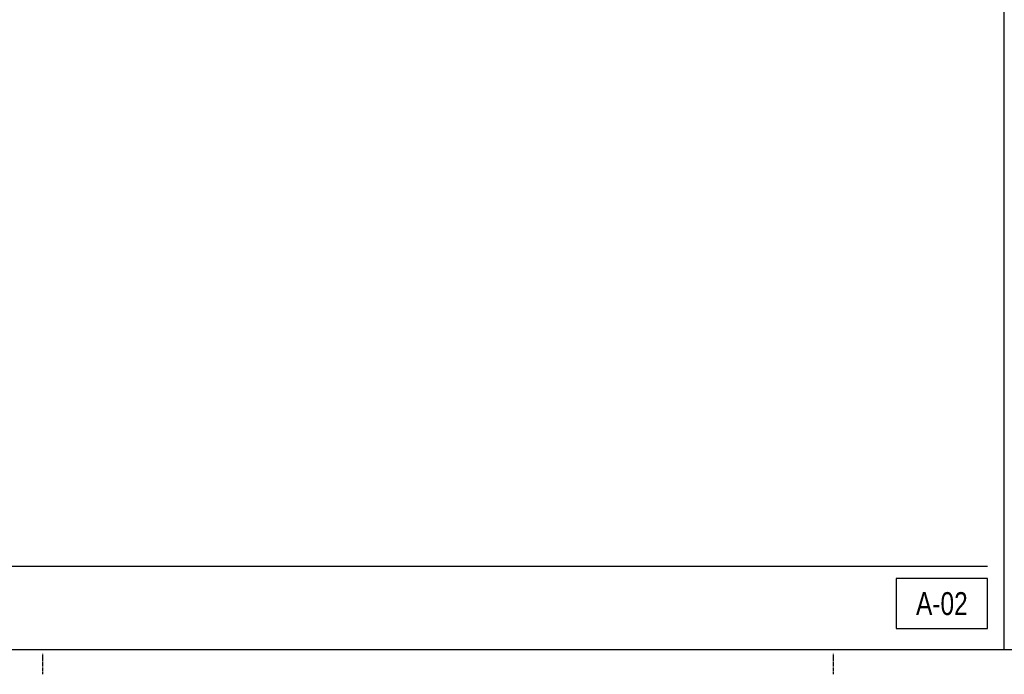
# Model space of a CAD drawing. Header units: centimetres. Extents: x 0 to 13360, y -30 to 2970.
# Tile 3 of 27: x 1972 to 3155, y -30 to 757. Entities that reach past the tile are written whole.
import ezdxf
from ezdxf.enums import TextEntityAlignment as Align

# ---------------------------------------------------------------- set-up
doc = ezdxf.new("R2010")
doc.units = ezdxf.units.CM
doc.linetypes.add('CENTER', pattern=[5.08, 3.175, -0.635, 0.635, -0.635])
for name, color, linetype in [('ASN-ANTET', 4, 'Continuous'), ('ASN-CERCEVE', 7, 'Continuous'), ('ASN-EKSEN', 8, 'CENTER')]:
    doc.layers.add(name, color=color, linetype=linetype)

msp = doc.modelspace()

# ---------------------------------------------------------------- linework, layer by layer
at = {"layer": 'ASN-ANTET'}
msp.add_line((1170, 100), (3135.2, 100), dxfattribs=at)
msp.add_lwpolyline([(3025.2, 25), (3135.2, 25), (3135.2, 85), (3025.2, 85)], close=True, dxfattribs=at)
at = {"layer": 'ASN-CERCEVE'}
msp.add_line((3155.2, 0), (3155.2, 2970), dxfattribs=at)
for points in [[(0, 0), (13359.9, 0), (13359.9, 2970), (0, 2970)], [(100, 0), (13334.9, 0), (13334.9, 2970), (100, 2970)]]:
    msp.add_lwpolyline(points, close=True, dxfattribs=at)
at = {"layer": 'ASN-EKSEN'}
for p, q in [((2000, -30), (2000, -5)), ((2950, -30), (2950, -5))]:
    msp.add_line(p, q, dxfattribs=at)

# ---------------------------------------------------------------- texts
at = {"layer": 'ASN-ANTET', "width": 0.8}
msp.add_text('A-02', height=27.5, dxfattribs=at).set_placement((3080.2, 55), align=Align.MIDDLE_CENTER)

doc.saveas('drawing.dxf')
